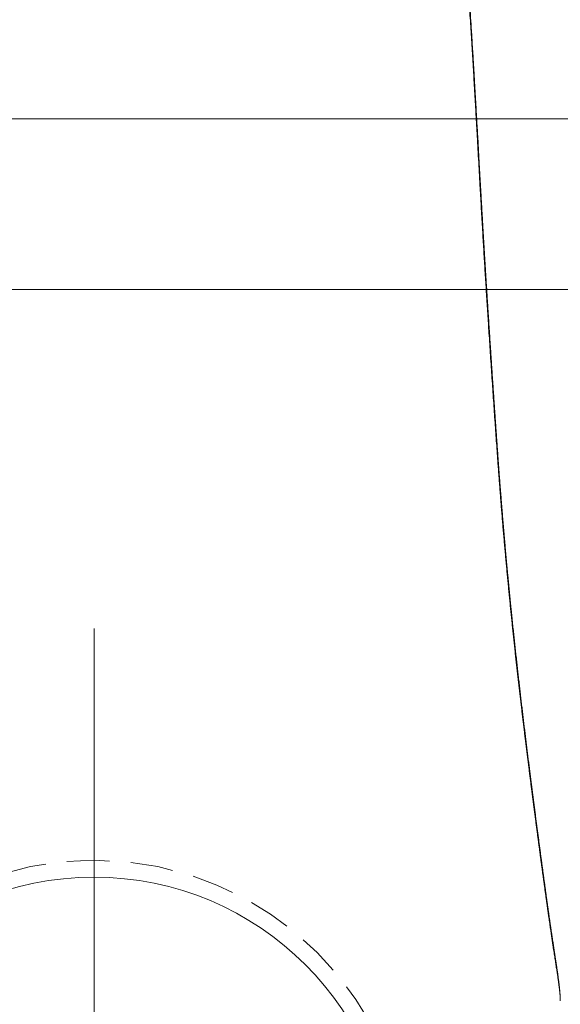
# Model space of a CAD drawing. Header units: millimetres. Extents: x -2074 to 12588, y -3630 to 101167.
# Tile 231 of 256: x 6104.22 to 6107.39, y -1636.25 to -1630.48. Entities that reach past the tile are written whole.
import ezdxf

# ---------------------------------------------------------------- set-up
doc = ezdxf.new("R2010")
doc.units = ezdxf.units.MM
doc.linetypes.add('HIDDEN', pattern=[0.375, 0.25, -0.125])
doc.layers.add('SelinAr_BUD_sufit szraf', color=8, linetype='Continuous', lineweight=18)
doc.layers.add('SelinAr_WYP_armatura', color=8, linetype='Continuous', lineweight=18)

# ---------------------------------------------------------------- blocks, each defined once
blk = doc.blocks.new('ORAS_ELECTRA')
for p, q in [((2.7328, -1.0256), (2.7328, -1.0252)), ((2.3683, -4.1892), (2.3674, -4.1749))]:
    blk.add_line(p, q)
at = {"color": 9, "linetype": 'HIDDEN'}
blk.add_circle((0, 0), 1.85, dxfattribs=at)
for points, knots in [([(2.3674, -4.175), (2.3684, -4.1612), (2.3704, -4.1336), (2.3735, -4.0926), (2.3766, -4.0517), (2.3798, -4.0111), (2.3829, -3.9707), (2.3862, -3.9305), (2.3894, -3.8906), (2.3927, -3.8509), (2.396, -3.8115), (2.3994, -3.7722), (2.4028, -3.733), (2.4062, -3.694), (2.4097, -3.6553), (2.4132, -3.6169), (2.4167, -3.5788), (2.4202, -3.541), (2.4237, -3.5036), (2.4273, -3.4665), (2.4308, -3.4297), (2.4344, -3.3933), (2.438, -3.3573), (2.4416, -3.3215), (2.4452, -3.2862), (2.4488, -3.2511), (2.4524, -3.2161), (2.4561, -3.1809), (2.4599, -3.1457), (2.4636, -3.1109), (2.4673, -3.0765), (2.4711, -3.042), (2.4749, -3.0074), (2.4788, -2.9727), (2.4827, -2.9385), (2.4865, -2.9047), (2.4903, -2.8713), (2.4941, -2.8384), (2.4979, -2.8059), (2.5017, -2.7739), (2.5054, -2.7422), (2.5091, -2.7109), (2.5129, -2.6799), (2.5166, -2.6492), (2.5202, -2.619), (2.5239, -2.5891), (2.5276, -2.5588), (2.5314, -2.528), (2.5352, -2.4969), (2.5391, -2.4662), (2.5428, -2.4361), (2.5466, -2.4064), (2.5503, -2.3772), (2.5539, -2.3485), (2.5575, -2.3203), (2.561, -2.2925), (2.5647, -2.2638), (2.5686, -2.2341), (2.5725, -2.2035), (2.5764, -2.1736), (2.5802, -2.1443), (2.584, -2.1156), (2.5876, -2.0875), (2.5912, -2.06), (2.5948, -2.033), (2.5983, -2.0067), (2.6017, -1.9808), (2.605, -1.9555), (2.6083, -1.9307), (2.6116, -1.9062), (2.6148, -1.8821), (2.618, -1.8586), (2.6211, -1.8354), (2.6241, -1.8127), (2.6271, -1.7904), (2.6301, -1.7687), (2.633, -1.7473), (2.6358, -1.7265), (2.6389, -1.7044), (2.6421, -1.6812), (2.6454, -1.657), (2.6487, -1.6334), (2.6518, -1.6106), (2.6549, -1.5884), (2.658, -1.5668), (2.6609, -1.5458), (2.6638, -1.5254), (2.6667, -1.5056), (2.6693, -1.4873), (2.6718, -1.4702), (2.6741, -1.4544), (2.6764, -1.439), (2.6786, -1.424), (2.6808, -1.4094), (2.6829, -1.3951), (2.685, -1.3813), (2.687, -1.3678), (2.6893, -1.3524), (2.6919, -1.3355), (2.6947, -1.3171), (2.6974, -1.2995), (2.7, -1.2826), (2.7025, -1.2663), (2.705, -1.2507), (2.7073, -1.2358), (2.7095, -1.2214), (2.7116, -1.2076), (2.7136, -1.1944), (2.7155, -1.1818), (2.7174, -1.1696), (2.7191, -1.158), (2.7207, -1.1467), (2.7223, -1.1358), (2.7237, -1.1252), (2.7251, -1.1151), (2.7263, -1.1055), (2.7274, -1.0962), (2.7285, -1.0873), (2.7294, -1.0788), (2.7302, -1.0705), (2.731, -1.0623), (2.7316, -1.0542), (2.7322, -1.0452), (2.7326, -1.0356), (2.7327, -1.0289), (2.7328, -1.0256)], [0, 0, 0, 0, 0.005164, 0.010329, 0.015494, 0.020658, 0.025822, 0.031005, 0.036188, 0.041372, 0.046555, 0.051738, 0.056984, 0.06223, 0.067476, 0.072723, 0.077968, 0.083214, 0.08846, 0.093707, 0.098953, 0.104199, 0.109444, 0.11469, 0.119937, 0.125183, 0.130428, 0.135872, 0.141317, 0.146762, 0.152206, 0.15765, 0.163343, 0.169037, 0.174731, 0.180424, 0.186117, 0.19181, 0.197503, 0.203197, 0.20889, 0.214583, 0.220354, 0.226126, 0.231897, 0.237669, 0.24344, 0.24976, 0.25608, 0.2624, 0.26872, 0.275039, 0.281377, 0.287715, 0.294054, 0.300392, 0.30673, 0.314114, 0.321498, 0.328883, 0.336267, 0.343651, 0.351036, 0.35842, 0.365804, 0.373187, 0.380571, 0.387955, 0.395339, 0.402843, 0.410348, 0.417853, 0.425358, 0.432951, 0.440545, 0.448138, 0.455736, 0.463333, 0.470931, 0.480459, 0.489988, 0.499517, 0.509046, 0.518575, 0.528119, 0.537663, 0.547208, 0.556752, 0.566296, 0.57459, 0.582884, 0.591178, 0.599474, 0.60777, 0.616066, 0.624348, 0.63263, 0.640912, 0.653338, 0.665764, 0.678196, 0.690629, 0.703064, 0.715499, 0.727921, 0.740344, 0.752769, 0.765193, 0.777621, 0.79005, 0.802479, 0.814908, 0.827734, 0.84056, 0.853387, 0.866213, 0.879042, 0.891871, 0.904701, 0.917531, 0.931434, 0.945337, 0.95924, 0.980096, 1, 1, 1, 1]), ([(2.3694, -4.1893), (2.3698, -4.1839), (2.3706, -4.1731), (2.3718, -4.1568), (2.3731, -4.139), (2.3745, -4.1195), (2.3762, -4.0979), (2.3779, -4.0754), (2.3797, -4.0522), (2.3815, -4.0286), (2.3833, -4.0053), (2.3852, -3.9821), (2.387, -3.959), (2.3888, -3.936), (2.3907, -3.9132), (2.3926, -3.8906), (2.3944, -3.8681), (2.3963, -3.8457), (2.3982, -3.8234), (2.4, -3.8011), (2.4019, -3.7789), (2.4039, -3.7568), (2.4058, -3.7348), (2.4077, -3.713), (2.4096, -3.6912), (2.4115, -3.6696), (2.4135, -3.6481), (2.4154, -3.6267), (2.4174, -3.6054), (2.4193, -3.5842), (2.4213, -3.563), (2.4232, -3.5419), (2.4252, -3.521), (2.4272, -3.5001), (2.4292, -3.4793), (2.4312, -3.4587), (2.4332, -3.4381), (2.4352, -3.4176), (2.4372, -3.3971), (2.4392, -3.3768), (2.4412, -3.3566), (2.4432, -3.3364), (2.4453, -3.3164), (2.4473, -3.2964), (2.4493, -3.2765), (2.4514, -3.2567), (2.4534, -3.237), (2.4555, -3.2174), (2.4575, -3.1978), (2.4596, -3.1783), (2.4616, -3.159), (2.4637, -3.1397), (2.4657, -3.1204), (2.4678, -3.1013), (2.4699, -3.0822), (2.4719, -3.0632), (2.474, -3.0443), (2.4761, -3.0255), (2.4782, -3.0067), (2.4803, -2.988), (2.4823, -2.9694), (2.4844, -2.951), (2.4865, -2.9325), (2.4886, -2.9142), (2.4907, -2.896), (2.4927, -2.8778), (2.4948, -2.8597), (2.4969, -2.8417), (2.499, -2.8238), (2.5011, -2.8059), (2.5032, -2.7881), (2.5052, -2.7704), (2.5073, -2.7528), (2.5094, -2.7352), (2.5115, -2.7178), (2.5136, -2.7003), (2.5156, -2.683), (2.5177, -2.6658), (2.5198, -2.6487), (2.5218, -2.6316), (2.5239, -2.6146), (2.526, -2.5977), (2.528, -2.5808), (2.5301, -2.5641), (2.5321, -2.5474), (2.5342, -2.5309), (2.5362, -2.5144), (2.5382, -2.4979), (2.5403, -2.4816), (2.5423, -2.4653), (2.5443, -2.4491), (2.5463, -2.433), (2.5484, -2.4169), (2.5504, -2.4009), (2.5524, -2.385), (2.5544, -2.3691), (2.5564, -2.3534), (2.5584, -2.3377), (2.5604, -2.3221), (2.5623, -2.3066), (2.5643, -2.2912), (2.5663, -2.2759), (2.5682, -2.2606), (2.5702, -2.2455), (2.5721, -2.2304), (2.5741, -2.2154), (2.576, -2.2004), (2.5779, -2.1856), (2.5798, -2.1708), (2.5817, -2.156), (2.5836, -2.1414), (2.5855, -2.1268), (2.5874, -2.1123), (2.5893, -2.0978), (2.5912, -2.0834), (2.5931, -2.0691), (2.595, -2.0549), (2.5968, -2.0406), (2.5987, -2.0265), (2.6005, -2.0126), (2.6024, -1.9988), (2.6042, -1.9851), (2.606, -1.9714), (2.6078, -1.9578), (2.6096, -1.9443), (2.6113, -1.9309), (2.6131, -1.9176), (2.6149, -1.9043), (2.6166, -1.8911), (2.6184, -1.878), (2.6201, -1.865), (2.6219, -1.8521), (2.6236, -1.8393), (2.6253, -1.8265), (2.627, -1.8138), (2.6287, -1.8012), (2.6304, -1.7886), (2.6321, -1.7762), (2.6338, -1.7639), (2.6354, -1.7516), (2.6371, -1.7394), (2.6387, -1.7273), (2.6404, -1.7153), (2.642, -1.7034), (2.6436, -1.6915), (2.6453, -1.6798), (2.6469, -1.6681), (2.6485, -1.6565), (2.6501, -1.645), (2.6516, -1.6337), (2.6532, -1.6224), (2.6548, -1.6112), (2.6563, -1.6001), (2.6579, -1.5891), (2.6594, -1.5782), (2.6609, -1.5674), (2.6625, -1.5567), (2.664, -1.5461), (2.6655, -1.5356), (2.667, -1.5251), (2.6684, -1.5148), (2.6699, -1.5045), (2.6714, -1.4943), (2.6729, -1.4842), (2.6743, -1.4741), (2.6758, -1.464), (2.6773, -1.4541), (2.6787, -1.4442), (2.6802, -1.4344), (2.6816, -1.4247), (2.683, -1.4151), (2.6845, -1.4056), (2.6859, -1.3961), (2.6873, -1.3868), (2.6887, -1.3775), (2.69, -1.3683), (2.6914, -1.3592), (2.6928, -1.3502), (2.6941, -1.3413), (2.6955, -1.3324), (2.6968, -1.3236), (2.6982, -1.3148), (2.6995, -1.3061), (2.7008, -1.2975), (2.7021, -1.289), (2.7034, -1.2805), (2.7047, -1.2722), (2.7059, -1.2638), (2.7072, -1.2556), (2.7084, -1.2474), (2.7096, -1.2393), (2.7109, -1.2312), (2.7121, -1.2231), (2.7133, -1.2151), (2.7144, -1.2071), (2.7156, -1.199), (2.7168, -1.1911), (2.7179, -1.1831), (2.719, -1.1751), (2.7201, -1.1671), (2.7212, -1.159), (2.7223, -1.1509), (2.7234, -1.1427), (2.7244, -1.1344), (2.7255, -1.1259), (2.7265, -1.1172), (2.7275, -1.1082), (2.7284, -1.099), (2.7293, -1.0896), (2.7302, -1.0799), (2.7309, -1.0698), (2.7316, -1.0593), (2.7322, -1.0484), (2.7326, -1.0375), (2.7328, -1.0299), (2.7328, -1.026), (2.7328, -1.0258)], [0, 0, 0, 0, 0.002013, 0.004064, 0.006124, 0.008739, 0.011458, 0.014318, 0.017349, 0.020341, 0.023344, 0.026338, 0.029325, 0.032303, 0.035274, 0.038238, 0.041195, 0.044145, 0.047102, 0.050061, 0.053023, 0.055986, 0.058948, 0.061908, 0.064862, 0.06781, 0.070751, 0.0737, 0.076654, 0.079609, 0.082565, 0.085523, 0.088481, 0.091442, 0.094405, 0.09737, 0.100337, 0.103307, 0.106281, 0.109257, 0.112238, 0.115222, 0.11821, 0.121202, 0.1242, 0.127202, 0.130209, 0.133222, 0.13624, 0.139265, 0.142296, 0.145333, 0.148377, 0.151428, 0.154487, 0.157553, 0.160627, 0.16371, 0.166801, 0.1699, 0.173009, 0.17612, 0.17924, 0.182368, 0.185506, 0.188653, 0.19181, 0.194977, 0.198155, 0.201343, 0.204543, 0.207753, 0.210975, 0.214209, 0.217456, 0.220715, 0.223986, 0.227263, 0.230551, 0.233856, 0.237175, 0.240507, 0.243851, 0.247205, 0.250567, 0.253941, 0.257333, 0.26074, 0.264163, 0.267601, 0.271056, 0.274528, 0.278022, 0.281533, 0.285058, 0.288597, 0.292151, 0.29572, 0.299304, 0.302905, 0.306523, 0.310158, 0.313811, 0.317482, 0.321172, 0.324882, 0.328613, 0.332364, 0.336136, 0.339931, 0.343749, 0.34759, 0.351456, 0.355347, 0.359264, 0.363208, 0.367179, 0.371179, 0.375209, 0.379269, 0.383227, 0.387284, 0.391364, 0.39547, 0.3996, 0.403756, 0.407937, 0.412143, 0.416375, 0.420632, 0.424916, 0.429225, 0.433559, 0.437953, 0.442359, 0.446791, 0.451251, 0.455738, 0.460254, 0.464801, 0.469379, 0.473989, 0.478633, 0.483312, 0.488022, 0.492775, 0.497554, 0.50236, 0.507196, 0.512061, 0.516957, 0.521884, 0.526845, 0.531839, 0.536868, 0.541934, 0.547037, 0.552179, 0.557362, 0.562587, 0.567856, 0.57317, 0.578531, 0.583942, 0.589408, 0.594979, 0.600591, 0.606246, 0.611946, 0.617692, 0.623487, 0.629332, 0.63523, 0.641182, 0.647192, 0.653261, 0.659393, 0.665591, 0.671859, 0.678198, 0.684615, 0.691113, 0.697728, 0.704351, 0.711049, 0.717826, 0.724686, 0.731635, 0.738677, 0.745819, 0.753069, 0.760433, 0.76792, 0.77554, 0.783304, 0.791226, 0.7993, 0.807517, 0.815916, 0.824516, 0.83334, 0.842415, 0.851774, 0.861455, 0.871507, 0.881988, 0.89297, 0.90452, 0.916238, 0.928628, 0.941738, 0.955575, 0.970002, 0.984693, 0.999125, 1, 1, 1, 1]), ([(1.7876, -9.841), (1.7921, -9.8272), (1.8009, -9.7997), (1.814, -9.7567), (1.827, -9.7122), (1.8399, -9.6661), (1.8524, -9.6198), (1.8644, -9.5733), (1.8761, -9.5264), (1.8874, -9.4791), (1.8984, -9.4314), (1.9091, -9.3835), (1.9194, -9.3354), (1.9294, -9.287), (1.9391, -9.2384), (1.9485, -9.1895), (1.9576, -9.1404), (1.9665, -9.091), (1.9752, -9.0412), (1.9836, -8.9909), (1.9919, -8.9402), (1.9999, -8.8892), (2.0077, -8.838), (2.0153, -8.7866), (2.0227, -8.735), (2.0299, -8.6832), (2.0369, -8.6312), (2.0438, -8.579), (2.0506, -8.5261), (2.0573, -8.4724), (2.0638, -8.418), (2.0703, -8.3634), (2.0765, -8.3086), (2.0832, -8.2491), (2.0901, -8.1848), (2.0974, -8.1157), (2.1044, -8.0464), (2.1115, -7.975), (2.1185, -7.9015), (2.1255, -7.8259), (2.1323, -7.7501), (2.139, -7.6742), (2.1454, -7.5982), (2.1517, -7.522), (2.1578, -7.4456), (2.1638, -7.3692), (2.1696, -7.2926), (2.1757, -7.2099), (2.1821, -7.1209), (2.1887, -7.0257), (2.1951, -6.9305), (2.2021, -6.8246), (2.2095, -6.708), (2.2174, -6.5808), (2.2242, -6.4678), (2.23, -6.369), (2.235, -6.2843), (2.2398, -6.1997), (2.2445, -6.1176), (2.249, -6.0381), (2.2534, -5.9611), (2.2577, -5.8842), (2.2617, -5.8125), (2.2655, -5.7459), (2.269, -5.6846), (2.2725, -5.6233), (2.2761, -5.5621), (2.2795, -5.503), (2.2829, -5.446), (2.2862, -5.391), (2.2896, -5.3361), (2.2929, -5.2814), (2.2964, -5.2259), (2.3, -5.1696), (2.3036, -5.1125), (2.3073, -5.0555), (2.311, -4.9987), (2.3149, -4.9387), (2.319, -4.8755), (2.3234, -4.8092), (2.3278, -4.7431), (2.3322, -4.6772), (2.3367, -4.6115), (2.3412, -4.546), (2.3457, -4.4808), (2.3501, -4.4172), (2.3545, -4.3552), (2.3588, -4.2948), (2.3631, -4.2347), (2.3659, -4.1949), (2.3674, -4.1749)], [0, 0, 0, 0, 0.008254, 0.016507, 0.02553, 0.034553, 0.043576, 0.052599, 0.061622, 0.070733, 0.079845, 0.088957, 0.098069, 0.10718, 0.116312, 0.125444, 0.134576, 0.143708, 0.15284, 0.162117, 0.171395, 0.180673, 0.189951, 0.199229, 0.208526, 0.217824, 0.227123, 0.236421, 0.245719, 0.255331, 0.264944, 0.274557, 0.28417, 0.293783, 0.305821, 0.31786, 0.329899, 0.341938, 0.354976, 0.368015, 0.381054, 0.394094, 0.407132, 0.420191, 0.43325, 0.446309, 0.459368, 0.472427, 0.488628, 0.50483, 0.521031, 0.537233, 0.558838, 0.580443, 0.602048, 0.616437, 0.630826, 0.645215, 0.659604, 0.672724, 0.685844, 0.698965, 0.712084, 0.72259, 0.733096, 0.743602, 0.754107, 0.764612, 0.774114, 0.783617, 0.793119, 0.802622, 0.812124, 0.822104, 0.832085, 0.842066, 0.852047, 0.862028, 0.873762, 0.885496, 0.89723, 0.908963, 0.920715, 0.932467, 0.944219, 0.955971, 0.966978, 0.977985, 0.988993, 1, 1, 1, 1]), ([(1.7949, -9.8823), (1.7975, -9.8735), (1.8028, -9.8559), (1.8106, -9.8291), (1.8184, -9.8019), (1.8261, -9.7741), (1.8338, -9.7459), (1.8414, -9.7173), (1.849, -9.6882), (1.8565, -9.6588), (1.8638, -9.6291), (1.8711, -9.5991), (1.8783, -9.5688), (1.8855, -9.5381), (1.8925, -9.5072), (1.8994, -9.476), (1.9062, -9.4447), (1.9129, -9.4133), (1.9194, -9.3818), (1.9258, -9.3502), (1.9321, -9.3186), (1.9383, -9.2869), (1.9443, -9.2551), (1.9502, -9.2232), (1.956, -9.1914), (1.9617, -9.1595), (1.9673, -9.1276), (1.9727, -9.0957), (1.9781, -9.0638), (1.9833, -9.0319), (1.9885, -9.0001), (1.9935, -8.9682), (1.9985, -8.9361), (2.0034, -8.9039), (2.0082, -8.8716), (2.013, -8.8391), (2.0177, -8.8065), (2.0223, -8.7737), (2.0269, -8.7408), (2.0314, -8.7078), (2.0358, -8.6746), (2.0402, -8.6413), (2.0446, -8.6079), (2.0488, -8.5743), (2.053, -8.5406), (2.0572, -8.5067), (2.0613, -8.473), (2.0653, -8.4393), (2.0693, -8.4056), (2.0732, -8.3717), (2.077, -8.3375), (2.0809, -8.3031), (2.0847, -8.2684), (2.0885, -8.2335), (2.0922, -8.1983), (2.096, -8.1628), (2.0996, -8.127), (2.1033, -8.091), (2.1069, -8.0546), (2.1106, -8.018), (2.1141, -7.981), (2.1177, -7.9437), (2.1213, -7.9058), (2.1248, -7.8673), (2.1284, -7.8282), (2.132, -7.7886), (2.1355, -7.7483), (2.1391, -7.7075), (2.1427, -7.666), (2.1462, -7.6238), (2.1498, -7.5808), (2.1534, -7.5371), (2.157, -7.4925), (2.1606, -7.4471), (2.1642, -7.4008), (2.1678, -7.3536), (2.1715, -7.3052), (2.1752, -7.2553), (2.179, -7.2035), (2.1829, -7.1496), (2.1869, -7.0931), (2.191, -7.0338), (2.1953, -6.9708), (2.1998, -6.9032), (2.2046, -6.8296), (2.2099, -6.7478), (2.2157, -6.6552), (2.2215, -6.5608), (2.2269, -6.4719), (2.2314, -6.3963), (2.2353, -6.329), (2.2389, -6.268), (2.2421, -6.2114), (2.2452, -6.1581), (2.2482, -6.1057), (2.2511, -6.0541), (2.254, -6.003), (2.2568, -5.9542), (2.2594, -5.9073), (2.262, -5.862), (2.2645, -5.8182), (2.2669, -5.7757), (2.2692, -5.7347), (2.2715, -5.695), (2.2737, -5.6566), (2.2759, -5.6194), (2.278, -5.5831), (2.2799, -5.549), (2.2819, -5.5162), (2.2838, -5.4842), (2.2857, -5.4517), (2.2876, -5.4193), (2.2896, -5.387), (2.2916, -5.3549), (2.2935, -5.3229), (2.2955, -5.291), (2.2975, -5.2589), (2.2996, -5.2263), (2.3017, -5.193), (2.3038, -5.1592), (2.306, -5.1247), (2.3083, -5.0897), (2.3106, -5.0541), (2.3129, -5.0179), (2.3153, -4.9815), (2.3176, -4.9453), (2.32, -4.9096), (2.3223, -4.8741), (2.3246, -4.839), (2.3269, -4.8041), (2.3292, -4.7696), (2.3315, -4.7353), (2.3338, -4.7014), (2.336, -4.6677), (2.3383, -4.6342), (2.3406, -4.6009), (2.3428, -4.5679), (2.3451, -4.5351), (2.3473, -4.5024), (2.3496, -4.47), (2.3518, -4.4378), (2.354, -4.4058), (2.3563, -4.374), (2.3585, -4.3423), (2.3607, -4.3109), (2.3629, -4.2796), (2.3652, -4.2486), (2.3673, -4.2185), (2.3687, -4.1987), (2.3694, -4.1892)], [0, 0, 0, 0, 0.005038, 0.010202, 0.015438, 0.020746, 0.026129, 0.031616, 0.037148, 0.042728, 0.048356, 0.054031, 0.059753, 0.065522, 0.071336, 0.07721, 0.083054, 0.088907, 0.094767, 0.100633, 0.106501, 0.11237, 0.118237, 0.124099, 0.129955, 0.135801, 0.141637, 0.147458, 0.153264, 0.159052, 0.16482, 0.170592, 0.17638, 0.182182, 0.187997, 0.193826, 0.199669, 0.205525, 0.211396, 0.217281, 0.22318, 0.229093, 0.23502, 0.240962, 0.246917, 0.252887, 0.258873, 0.264744, 0.270655, 0.276599, 0.282577, 0.288591, 0.29464, 0.300727, 0.306852, 0.313017, 0.319222, 0.32547, 0.331761, 0.338097, 0.34448, 0.35091, 0.357432, 0.364069, 0.37079, 0.377602, 0.384508, 0.391515, 0.398627, 0.405853, 0.413199, 0.420673, 0.428284, 0.436043, 0.443961, 0.451976, 0.460197, 0.46869, 0.477489, 0.486643, 0.49621, 0.506268, 0.516924, 0.528329, 0.540707, 0.554406, 0.569958, 0.587907, 0.602425, 0.615225, 0.626448, 0.6367, 0.646277, 0.655311, 0.663901, 0.672996, 0.681665, 0.689963, 0.697946, 0.705657, 0.713128, 0.720386, 0.727407, 0.734186, 0.740753, 0.747131, 0.753341, 0.759398, 0.764702, 0.770296, 0.775908, 0.781502, 0.78708, 0.792642, 0.798188, 0.803719, 0.809237, 0.814915, 0.820728, 0.826637, 0.832648, 0.83877, 0.845009, 0.851377, 0.857823, 0.864175, 0.870479, 0.876735, 0.882947, 0.889115, 0.895241, 0.901326, 0.907364, 0.913372, 0.919351, 0.925301, 0.931224, 0.93712, 0.942989, 0.948834, 0.954654, 0.960451, 0.966225, 0.971977, 0.977708, 0.983419, 0.989109, 0.994754, 1, 1, 1, 1])]:
    blk.add_open_spline(points, degree=3, knots=knots)
blk = doc.blocks.new('ROCA DAMA_60x32')
for p, q in [((0.0004, -2.2933), (0.0004, -8.7113)), ((-23, -10.7), (23, -10.7)), ((-22, -11.7), (22, -11.7))]:
    blk.add_line(p, q)
blk.add_circle((0.0004, -5.5023), 1.7507)
blk.add_blockref('ORAS_ELECTRA', (0.0004, -5.5023))
blk = doc.blocks.new('ewerwerwerwe')
at = {"layer": 'SelinAr_WYP_armatura', "color": 211, "linetype": 'Continuous', "lineweight": 13, "xscale": -1, "rotation": 180}
blk.add_blockref('ROCA DAMA_60x32', (3104.6562, 1357.2412), dxfattribs=at)

msp = doc.modelspace()

# ---------------------------------------------------------------- block references
msp.add_blockref('ewerwerwerwe', (3000, -3000))

# ---------------------------------------------------------------- next in the draw order: hatches: boundary and pattern name
at = {"layer": 'SelinAr_BUD_sufit szraf', "ltscale": 2}
h = msp.add_hatch(dxfattribs=at)
h.set_pattern_fill('AR-HBONE', color=256, scale=0.3)
h.set_pattern_definition([(45, (718.544, 9684.668), (0, 43.10523), [91.44, -30.48]), (135, (740.096, 9706.22), (4e-15, 43.10523), [91.44, -30.48])])
h.paths.add_polyline_path([(6157.1566, -1379.7588), (6052.1566, -1379.7588), (6052.1566, -1642.7588), (6157.1566, -1642.7588)])
h.paths.add_polyline_path([(6042.1566, -1487.7588), (5807.1566, -1487.7588), (5807.1566, -1642.7588), (6042.1566, -1642.7588)])
h.paths.add_polyline_path([(5797.1566, -1490.2588), (5567.1566, -1490.2588), (5567.1566, -1642.7588), (5797.1566, -1642.7588)])
h.paths.add_polyline_path([(5817.1566, -1329.7588), (5567.1566, -1329.7588), (5567.1566, -1477.7588), (5817.1566, -1477.7588)])
h.paths.add_polyline_path([(5557.1566, -1442.7588), (5557.1566, -1209.7588), (4982.1566, -1209.7588), (4982.1566, -1642.7588), (5112.1566, -1642.7588), (5112.1566, -1542.7588), (5192.1566, -1542.7588), (5192.1566, -1382.7588), (5382.1566, -1382.7588), (5382.1566, -1442.7588)])
h.paths.add_polyline_path([(6039.6566, -1249.7588), (5827.1566, -1249.7588), (5827.1566, -1477.7588), (6039.6566, -1477.7588)])
h.paths.add_polyline_path([(6157.1566, -1249.7588), (6052.1566, -1249.7588), (6052.1566, -1369.7588), (6157.1566, -1369.7588)])
h.paths.add_polyline_path([(5827.1566, -914.7588), (5827.1566, -1019.7588), (5947.1566, -1019.7588), (5947.1566, -914.7588)])
h.paths.add_polyline_path([(5952.1566, -1029.7588), (5827.1566, -1029.7588), (5827.1566, -1229.7588), (5952.1566, -1229.7588)])
h.paths.add_polyline_path([(5817.1566, -914.7588), (5567.1566, -914.7588), (5567.1566, -1319.7588), (5817.1566, -1319.7588)])
h.paths.add_polyline_path([(5557.1566, -914.7588), (5387.1566, -914.7588), (5387.1566, -1199.7588), (5557.1566, -1199.7588)])
h.paths.add_polyline_path([(5192.1566, -1552.7588), (5122.1566, -1552.7588), (5122.1566, -1642.7588), (5192.1566, -1642.7588)])
h.paths.add_polyline_path([(5374.6566, -914.7588), (5182.1566, -914.7588), (5182.1566, -1199.7588), (5374.6566, -1199.7588)])
h.paths.add_polyline_path([(5172.1566, -914.7588), (4982.1566, -914.7588), (4982.1566, -1199.7588), (5172.1566, -1199.7588)])

doc.saveas('drawing.dxf')
